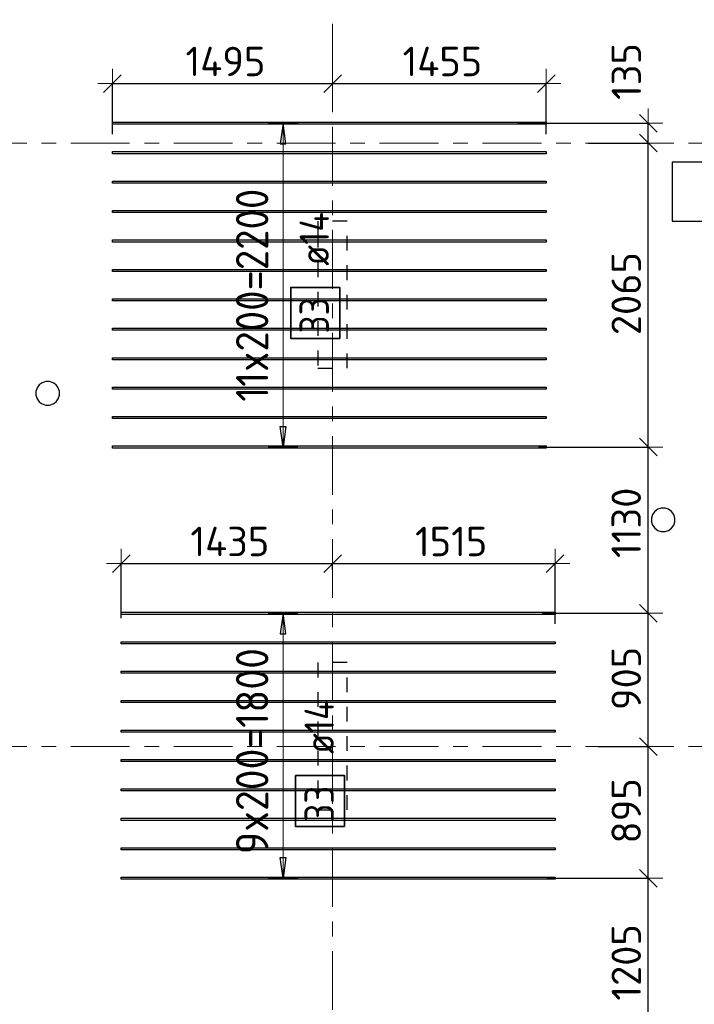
# Model space of a CAD drawing. Header units: metres. Extents: x -38 to 97, y -15 to 21.
# Tile 32 of 89: x 34.82 to 39.41, y 1.55 to 8.24. Entities that reach past the tile are written whole.
import ezdxf

# ---------------------------------------------------------------- set-up
doc = ezdxf.new("R2010")
doc.units = ezdxf.units.M
doc.header["$PDMODE"] = 65
for name, pattern in [('______11', [0.5, 0.4, -0.05, 0, -0.05]), ('______2', [0.0405, 0.03, -0.0105]), ('______5', [1.1, 0.8, -0.1, 0.1, -0.1])]:
    doc.linetypes.add(name, pattern=pattern)
for name, color, linetype, lineweight in [('XR$2$Осевая линия (1)', 7, '______5', 13), ('XR$4$Перекрытие (1)', 7, 'Continuous', 35), ('XR$4$Размерная линия (1)', 7, 'Continuous', 13)]:
    doc.layers.add(name, color=color, linetype=linetype, lineweight=lineweight)
doc.layers.add('XR$4$Арм.стержн.Доп. Арм верхн.зоны Х', color=7, linetype='Continuous', lineweight=35, true_color=0x8c8cff)
doc.layers.add('XR$5$Стена_ бетон несущ.', color=7, linetype='Continuous', lineweight=70, true_color=0xb4b496)
doc.styles.add('ISOCPEUR', font='txt')
doc.dimstyles.new('DIMSTYLE_3', dxfattribs={"dimtxt": 0.2, "dimasz": 0.2, "dimexe": 0, "dimexo": 0, "dimgap": 0.1, "dimtad": 2, "dimdec": 0, "dimlfac": 1000, "dimrnd": 5, "dimzin": 12, "dimdsep": 46, "dimtxsty": 'ISOCPEUR', "dimblk1": 'ALL_ML_STRICH', "dimblk2": 'ALL_ML_STRICH', "dimsah": 1, "dimcen": 0, "dimclrd": 7, "dimclre": 256, "dimclrt": 7, "dimadec": 0, "dimazin": 0, "dimtfac": 1, "dimtdec": 0, "dimtix": 1, "dimtmove": 2, "dimatfit": 3, "dimfxl": 0, "dimtzin": 0, "dimlwd": 0, "dimlwe": -3, "dimarcsym": 0})
doc.dimstyles.new('DIMSTYLE_33', dxfattribs={"dimtxt": 0.2, "dimasz": 0.2, "dimexe": 0, "dimexo": 0, "dimgap": 0.1, "dimtad": 2, "dimdec": 0, "dimlfac": 1000, "dimrnd": 5, "dimzin": 12, "dimdsep": 46, "dimtxsty": 'ISOCPEUR', "dimblk1": 'ALL_ML_STRICH', "dimblk2": 'ALL_ML_STRICH', "dimsah": 1, "dimcen": 0, "dimclrd": 7, "dimclre": 256, "dimclrt": 7, "dimadec": 0, "dimazin": 0, "dimtfac": 1, "dimtdec": 0, "dimtix": 1, "dimtmove": 2, "dimatfit": 3, "dimfxl": 0, "dimtvp": 1.2, "dimtzin": 0, "dimlwd": 0, "dimlwe": -3, "dimarcsym": 0})

# ---------------------------------------------------------------- blocks, each defined once
blk = doc.blocks.new('ALL_ML_STRICH')
at = {"color": 0, "linetype": 'ByBlock', "lineweight": -2}
for p, q in [((0, -0.5), (0, 0.5)), ((-1, 0), (0.5, 0)), ((-0.3, -0.3), (0.3, 0.3))]:
    blk.add_line(p, q, dxfattribs=at)
blk = doc.blocks.new('*D377')
at = {"layer": 'DEFPOINTS', "color": 7, "linetype": 'Continuous', "lineweight": 13, "transparency": 33554687}
for p in [(38.3869, 2.4052), (38.3464, 1.2002), (39.0968, 1.2002)]:
    blk.add_point(p, dxfattribs=at)
at = {"layer": 'XR$4$Размерная линия (1)', "color": 9, "linetype": 'Continuous', "lineweight": -2, "true_color": 0xc7c7c7, "transparency": 33554687}
for p, q in [((38.4069, 2.4052), (39.0968, 2.4052)), ((38.3664, 1.2002), (39.0968, 1.2002))]:
    blk.add_line(p, q, dxfattribs=at)
at = {"layer": 'XR$4$Размерная линия (1)', "color": 7, "linetype": 'Continuous', "lineweight": -2, "transparency": 33554687}
blk.add_line((39.0968, 1.2002), (39.0968, 2.4052), dxfattribs=at)
at = {"layer": 'XR$4$Размерная линия (1)', "color": 7, "linetype": 'Continuous', "lineweight": 13, "transparency": 33554687, "xscale": 0.2, "yscale": 0.2, "zscale": 0.2}
for p, rotation in [((39.0968, 2.4052), 90), ((39.0968, 1.2002), 270)]:
    blk.add_blockref('ALL_ML_STRICH', p, dxfattribs=dict(at, rotation=rotation))
at = {"layer": 'XR$4$Размерная линия (1)', "color": 7, "linetype": 'Continuous', "lineweight": 13, "transparency": 33554687, "insert": (38.9468, 1.8327), "char_height": 0.2, "width": 0.8, "attachment_point": 5, "rotation": 90, "style": 'ISOCPEUR'}
blk.add_mtext('\\A1;{1205}', dxfattribs=at)
blk = doc.blocks.new('*D378')
at = {"layer": 'DEFPOINTS', "color": 7, "linetype": 'Continuous', "lineweight": 13, "transparency": 33554687}
for p in [(38.7356, 3.3), (38.3869, 2.4052), (39.0968, 2.4052)]:
    blk.add_point(p, dxfattribs=at)
at = {"layer": 'XR$4$Размерная линия (1)', "color": 9, "linetype": 'Continuous', "lineweight": -2, "true_color": 0xc7c7c7, "transparency": 33554687}
for p, q in [((38.7556, 3.3), (39.0968, 3.3)), ((38.4069, 2.4052), (39.0968, 2.4052))]:
    blk.add_line(p, q, dxfattribs=at)
at = {"layer": 'XR$4$Размерная линия (1)', "color": 7, "linetype": 'Continuous', "lineweight": -2, "transparency": 33554687}
blk.add_line((39.0968, 2.4052), (39.0968, 3.3), dxfattribs=at)
at = {"layer": 'XR$4$Размерная линия (1)', "color": 7, "linetype": 'Continuous', "lineweight": 13, "transparency": 33554687, "xscale": 0.2, "yscale": 0.2, "zscale": 0.2}
for p, rotation in [((39.0968, 3.3), 90), ((39.0968, 2.4052), 270)]:
    blk.add_blockref('ALL_ML_STRICH', p, dxfattribs=dict(at, rotation=rotation))
at = {"layer": 'XR$4$Размерная линия (1)', "color": 7, "linetype": 'Continuous', "lineweight": 13, "transparency": 33554687, "insert": (38.9468, 2.8626), "char_height": 0.2, "width": 0.6, "attachment_point": 5, "rotation": 90, "style": 'ISOCPEUR'}
blk.add_mtext('\\A1;{895}', dxfattribs=at)
blk = doc.blocks.new('*D379')
at = {"layer": 'DEFPOINTS', "color": 7, "linetype": 'Continuous', "lineweight": 13, "transparency": 33554687}
for p in [(38.3545, 4.2052), (38.7356, 3.3), (39.0968, 3.3)]:
    blk.add_point(p, dxfattribs=at)
at = {"layer": 'XR$4$Размерная линия (1)', "color": 9, "linetype": 'Continuous', "lineweight": -2, "true_color": 0xc7c7c7, "transparency": 33554687}
for p, q in [((38.3745, 4.2052), (39.0968, 4.2052)), ((38.7556, 3.3), (39.0968, 3.3))]:
    blk.add_line(p, q, dxfattribs=at)
at = {"layer": 'XR$4$Размерная линия (1)', "color": 7, "linetype": 'Continuous', "lineweight": -2, "transparency": 33554687}
blk.add_line((39.0968, 3.3), (39.0968, 4.2052), dxfattribs=at)
at = {"layer": 'XR$4$Размерная линия (1)', "color": 7, "linetype": 'Continuous', "lineweight": 13, "transparency": 33554687, "xscale": 0.2, "yscale": 0.2, "zscale": 0.2}
for p, rotation in [((39.0968, 4.2052), 90), ((39.0968, 3.3), 270)]:
    blk.add_blockref('ALL_ML_STRICH', p, dxfattribs=dict(at, rotation=rotation))
at = {"layer": 'XR$4$Размерная линия (1)', "color": 7, "linetype": 'Continuous', "lineweight": 13, "transparency": 33554687, "insert": (38.9468, 3.7626), "char_height": 0.2, "width": 0.6, "attachment_point": 5, "rotation": 90, "style": 'ISOCPEUR'}
blk.add_mtext('\\A1;{905}', dxfattribs=at)
blk = doc.blocks.new('*D380')
at = {"layer": 'DEFPOINTS', "color": 7, "linetype": 'Continuous', "lineweight": 13, "transparency": 33554687}
for p in [(38.3301, 5.3352), (38.3545, 4.2052), (39.0968, 4.2052)]:
    blk.add_point(p, dxfattribs=at)
at = {"layer": 'XR$4$Размерная линия (1)', "color": 9, "linetype": 'Continuous', "lineweight": -2, "true_color": 0xc7c7c7, "transparency": 33554687}
for p, q in [((38.3501, 5.3352), (39.0968, 5.3352)), ((38.3745, 4.2052), (39.0968, 4.2052))]:
    blk.add_line(p, q, dxfattribs=at)
at = {"layer": 'XR$4$Размерная линия (1)', "color": 7, "linetype": 'Continuous', "lineweight": -2, "transparency": 33554687}
blk.add_line((39.0968, 4.2052), (39.0968, 5.3352), dxfattribs=at)
at = {"layer": 'XR$4$Размерная линия (1)', "color": 7, "linetype": 'Continuous', "lineweight": 13, "transparency": 33554687, "xscale": 0.2, "yscale": 0.2, "zscale": 0.2}
for p, rotation in [((39.0968, 5.3352), 90), ((39.0968, 4.2052), 270)]:
    blk.add_blockref('ALL_ML_STRICH', p, dxfattribs=dict(at, rotation=rotation))
at = {"layer": 'XR$4$Размерная линия (1)', "color": 7, "linetype": 'Continuous', "lineweight": 13, "transparency": 33554687, "insert": (38.9468, 4.8202), "char_height": 0.2, "width": 0.8, "attachment_point": 5, "rotation": 90, "style": 'ISOCPEUR'}
blk.add_mtext('\\A1;{1130}', dxfattribs=at)
blk = doc.blocks.new('*D381')
at = {"layer": 'DEFPOINTS', "color": 7, "linetype": 'Continuous', "lineweight": 13, "transparency": 33554687}
for p in [(38.6708, 7.4), (38.3301, 5.3352), (39.0968, 5.3352)]:
    blk.add_point(p, dxfattribs=at)
at = {"layer": 'XR$4$Размерная линия (1)', "color": 9, "linetype": 'Continuous', "lineweight": -2, "true_color": 0xc7c7c7, "transparency": 33554687}
for p, q in [((38.6908, 7.4), (39.0968, 7.4)), ((38.3501, 5.3352), (39.0968, 5.3352))]:
    blk.add_line(p, q, dxfattribs=at)
at = {"layer": 'XR$4$Размерная линия (1)', "color": 7, "linetype": 'Continuous', "lineweight": -2, "transparency": 33554687}
blk.add_line((39.0968, 5.3352), (39.0968, 7.4), dxfattribs=at)
at = {"layer": 'XR$4$Размерная линия (1)', "color": 7, "linetype": 'Continuous', "lineweight": 13, "transparency": 33554687, "xscale": 0.2, "yscale": 0.2, "zscale": 0.2}
for p, rotation in [((39.0968, 7.4), 90), ((39.0968, 5.3352), 270)]:
    blk.add_blockref('ALL_ML_STRICH', p, dxfattribs=dict(at, rotation=rotation))
at = {"layer": 'XR$4$Размерная линия (1)', "color": 7, "linetype": 'Continuous', "lineweight": 13, "transparency": 33554687, "insert": (38.9468, 6.3776), "char_height": 0.2, "width": 0.8, "attachment_point": 5, "rotation": 90, "style": 'ISOCPEUR'}
blk.add_mtext('\\A1;{2065}', dxfattribs=at)
blk = doc.blocks.new('*D382')
at = {"layer": 'DEFPOINTS', "color": 7, "linetype": 'Continuous', "lineweight": 13, "transparency": 33554687}
for p in [(38.1923, 7.5352), (38.6708, 7.4), (39.0968, 7.4)]:
    blk.add_point(p, dxfattribs=at)
at = {"layer": 'XR$4$Размерная линия (1)', "color": 9, "linetype": 'Continuous', "lineweight": -2, "true_color": 0xc7c7c7, "transparency": 33554687}
for p, q in [((38.2123, 7.5352), (39.0968, 7.5352)), ((38.6908, 7.4), (39.0968, 7.4))]:
    blk.add_line(p, q, dxfattribs=at)
at = {"layer": 'XR$4$Размерная линия (1)', "color": 7, "linetype": 'Continuous', "lineweight": -2, "transparency": 33554687}
blk.add_line((39.0968, 7.4), (39.0968, 7.5352), dxfattribs=at)
at = {"layer": 'XR$4$Размерная линия (1)', "color": 7, "linetype": 'Continuous', "lineweight": 13, "transparency": 33554687, "xscale": 0.2, "yscale": 0.2, "zscale": 0.2}
for p, rotation in [((39.0968, 7.5352), 90), ((39.0968, 7.4), 270)]:
    blk.add_blockref('ALL_ML_STRICH', p, dxfattribs=dict(at, rotation=rotation))
at = {"layer": 'XR$4$Размерная линия (1)', "color": 7, "linetype": 'Continuous', "lineweight": 13, "transparency": 33554687, "insert": (38.9474, 7.8868), "char_height": 0.2, "width": 0.6, "attachment_point": 5, "rotation": 90, "style": 'ISOCPEUR'}
blk.add_mtext('\\A1;{135}', dxfattribs=at)
blk = doc.blocks.new('*D408')
at = {"layer": 'DEFPOINTS', "color": 7, "linetype": 'Continuous', "lineweight": 13, "transparency": 33554687}
for p in [(35.5129, 4.5434), (36.95, 4.4807), (35.5129, 4.1512)]:
    blk.add_point(p, dxfattribs=at)
at = {"layer": 'XR$4$Размерная линия (1)', "color": 9, "linetype": 'Continuous', "lineweight": -2, "true_color": 0xc7c7c7, "transparency": 33554687}
for p, q in [((35.5129, 4.1712), (35.5129, 4.5434)), ((36.95, 4.5007), (36.95, 4.5434))]:
    blk.add_line(p, q, dxfattribs=at)
at = {"layer": 'XR$4$Размерная линия (1)', "color": 7, "linetype": 'Continuous', "lineweight": -2, "transparency": 33554687}
blk.add_line((35.5129, 4.5434), (36.95, 4.5434), dxfattribs=at)
at = {"layer": 'XR$4$Размерная линия (1)', "color": 7, "linetype": 'Continuous', "lineweight": 13, "transparency": 33554687, "xscale": 0.2, "yscale": 0.2, "zscale": 0.2, "rotation": 180}
blk.add_blockref('ALL_ML_STRICH', (35.5129, 4.5434), dxfattribs=at)
at = {"layer": 'XR$4$Размерная линия (1)', "color": 7, "linetype": 'Continuous', "lineweight": 13, "transparency": 33554687, "xscale": 0.2, "yscale": 0.2, "zscale": 0.2}
blk.add_blockref('ALL_ML_STRICH', (36.95, 4.5434), dxfattribs=at)
at = {"layer": 'XR$4$Размерная линия (1)', "color": 7, "linetype": 'Continuous', "lineweight": 13, "transparency": 33554687, "insert": (36.2514, 4.6934), "char_height": 0.2, "width": 0.8, "attachment_point": 5, "style": 'ISOCPEUR'}
blk.add_mtext('\\A1;{1435}', dxfattribs=at)
blk = doc.blocks.new('*D409')
at = {"layer": 'DEFPOINTS', "color": 7, "linetype": 'Continuous', "lineweight": 13, "transparency": 33554687}
for p in [(36.95, 4.5434), (36.95, 4.4807), (38.4629, 4.1132)]:
    blk.add_point(p, dxfattribs=at)
at = {"layer": 'XR$4$Размерная линия (1)', "color": 9, "linetype": 'Continuous', "lineweight": -2, "true_color": 0xc7c7c7, "transparency": 33554687}
for p, q in [((36.95, 4.5007), (36.95, 4.5434)), ((38.4629, 4.1332), (38.4629, 4.5434))]:
    blk.add_line(p, q, dxfattribs=at)
at = {"layer": 'XR$4$Размерная линия (1)', "color": 7, "linetype": 'Continuous', "lineweight": -2, "transparency": 33554687}
blk.add_line((36.95, 4.5434), (38.4629, 4.5434), dxfattribs=at)
at = {"layer": 'XR$4$Размерная линия (1)', "color": 7, "linetype": 'Continuous', "lineweight": 13, "transparency": 33554687, "xscale": 0.2, "yscale": 0.2, "zscale": 0.2, "rotation": 180}
blk.add_blockref('ALL_ML_STRICH', (36.95, 4.5434), dxfattribs=at)
at = {"layer": 'XR$4$Размерная линия (1)', "color": 7, "linetype": 'Continuous', "lineweight": 13, "transparency": 33554687, "xscale": 0.2, "yscale": 0.2, "zscale": 0.2}
blk.add_blockref('ALL_ML_STRICH', (38.4629, 4.5434), dxfattribs=at)
at = {"layer": 'XR$4$Размерная линия (1)', "color": 7, "linetype": 'Continuous', "lineweight": 13, "transparency": 33554687, "insert": (37.7564, 4.6934), "char_height": 0.2, "width": 0.8, "attachment_point": 5, "style": 'ISOCPEUR'}
blk.add_mtext('\\A1;{1515}', dxfattribs=at)
blk = doc.blocks.new('*D410')
at = {"layer": 'DEFPOINTS', "color": 7, "linetype": 'Continuous', "lineweight": 13, "transparency": 33554687}
for p in [(35.4529, 7.8052), (36.95, 7.8052), (35.4529, 7.4402)]:
    blk.add_point(p, dxfattribs=at)
at = {"layer": 'XR$4$Размерная линия (1)', "color": 9, "linetype": 'Continuous', "lineweight": -2, "true_color": 0xc7c7c7, "transparency": 33554687}
for p, q in [((35.4529, 7.4602), (35.4529, 7.8052)), ((36.95, 7.8052), (36.95, 7.8052))]:
    blk.add_line(p, q, dxfattribs=at)
at = {"layer": 'XR$4$Размерная линия (1)', "color": 7, "linetype": 'Continuous', "lineweight": -2, "transparency": 33554687}
blk.add_line((35.4529, 7.8052), (36.95, 7.8052), dxfattribs=at)
at = {"layer": 'XR$4$Размерная линия (1)', "color": 7, "linetype": 'Continuous', "lineweight": 13, "transparency": 33554687, "xscale": 0.2, "yscale": 0.2, "zscale": 0.2, "rotation": 180}
blk.add_blockref('ALL_ML_STRICH', (35.4529, 7.8052), dxfattribs=at)
at = {"layer": 'XR$4$Размерная линия (1)', "color": 7, "linetype": 'Continuous', "lineweight": 13, "transparency": 33554687, "xscale": 0.2, "yscale": 0.2, "zscale": 0.2}
blk.add_blockref('ALL_ML_STRICH', (36.95, 7.8052), dxfattribs=at)
at = {"layer": 'XR$4$Размерная линия (1)', "color": 7, "linetype": 'Continuous', "lineweight": 13, "transparency": 33554687, "insert": (36.2214, 7.9552), "char_height": 0.2, "width": 0.8, "attachment_point": 5, "style": 'ISOCPEUR'}
blk.add_mtext('\\A1;{1495}', dxfattribs=at)
blk = doc.blocks.new('*D411')
at = {"layer": 'DEFPOINTS', "color": 7, "linetype": 'Continuous', "lineweight": 13, "transparency": 33554687}
for p in [(36.95, 7.8052), (36.95, 7.8052), (38.4029, 7.4402)]:
    blk.add_point(p, dxfattribs=at)
at = {"layer": 'XR$4$Размерная линия (1)', "color": 9, "linetype": 'Continuous', "lineweight": -2, "true_color": 0xc7c7c7, "transparency": 33554687}
for p, q in [((36.95, 7.8052), (36.95, 7.8052)), ((38.4029, 7.4602), (38.4029, 7.8052))]:
    blk.add_line(p, q, dxfattribs=at)
at = {"layer": 'XR$4$Размерная линия (1)', "color": 7, "linetype": 'Continuous', "lineweight": -2, "transparency": 33554687}
blk.add_line((36.95, 7.8052), (38.4029, 7.8052), dxfattribs=at)
at = {"layer": 'XR$4$Размерная линия (1)', "color": 7, "linetype": 'Continuous', "lineweight": 13, "transparency": 33554687, "xscale": 0.2, "yscale": 0.2, "zscale": 0.2, "rotation": 180}
blk.add_blockref('ALL_ML_STRICH', (36.95, 7.8052), dxfattribs=at)
at = {"layer": 'XR$4$Размерная линия (1)', "color": 7, "linetype": 'Continuous', "lineweight": 13, "transparency": 33554687, "xscale": 0.2, "yscale": 0.2, "zscale": 0.2}
blk.add_blockref('ALL_ML_STRICH', (38.4029, 7.8052), dxfattribs=at)
at = {"layer": 'XR$4$Размерная линия (1)', "color": 7, "linetype": 'Continuous', "lineweight": 13, "transparency": 33554687, "insert": (37.6964, 7.9552), "char_height": 0.2, "width": 0.8, "attachment_point": 5, "style": 'ISOCPEUR'}
blk.add_mtext('\\A1;{1455}', dxfattribs=at)

msp = doc.modelspace()

# ---------------------------------------------------------------- linework, layer by layer
at = {"layer": 'XR$2$Осевая линия (1)', "color": 253, "linetype": '______11', "lineweight": 13, "true_color": 0xa0a0a0, "transparency": 33554687}
for p, q in [((36.95, -3.39), (36.95, 8.76)), ((-2.63, 7.4), (62.6, 7.4)), ((-2.63, 3.3), (62.6, 3.3))]:
    msp.add_line(p, q, dxfattribs=at)
at = {"layer": 'XR$4$Арм.стержн.Доп. Арм верхн.зоны Х', "color": 253, "linetype": 'Continuous', "lineweight": -3, "true_color": 0xa0a0a0, "transparency": 33554687}
for p, q in [((36.613, 7.5352), (36.513, 7.5352)), ((36.613, 7.5352), (36.713, 7.5352)), ((36.613, 5.3352), (36.513, 5.3352)), ((36.613, 5.3352), (36.713, 5.3352)), ((36.613, 4.2052), (36.513, 4.2052)), ((36.613, 4.2052), (36.713, 4.2052)), ((36.613, 2.4052), (36.513, 2.4052)), ((36.613, 2.4052), (36.713, 2.4052))]:
    msp.add_line(p, q, dxfattribs=at)
at = {"layer": 'XR$4$Арм.стержн.Доп. Арм верхн.зоны Х', "color": 7, "linetype": 'Continuous', "lineweight": 25, "transparency": 33554687}
for p, q in [((36.613, 7.5352), (36.593, 7.3952)), ((36.633, 7.3952), (36.613, 7.5352)), ((36.593, 7.3952), (36.633, 7.3952)), ((36.613, 5.3352), (36.593, 5.4752)), ((36.593, 5.4752), (36.633, 5.4752)), ((36.633, 5.4752), (36.613, 5.3352)), ((36.613, 4.2052), (36.593, 4.0652)), ((36.633, 4.0652), (36.613, 4.2052)), ((36.593, 4.0652), (36.633, 4.0652)), ((36.613, 2.4052), (36.593, 2.5452)), ((36.593, 2.5452), (36.633, 2.5452)), ((36.633, 2.5452), (36.613, 2.4052))]:
    msp.add_line(p, q, dxfattribs=at)
at = {"layer": 'XR$4$Арм.стержн.Доп. Арм верхн.зоны Х', "color": 7, "linetype": 'Continuous', "lineweight": 13, "transparency": 33554687}
for p, q in [((36.613, 7.5352), (36.613, 7.5352)), ((36.613, 5.3352), (36.613, 7.5352)), ((36.613, 5.3352), (36.613, 5.3352)), ((36.613, 4.2052), (36.613, 4.2052)), ((36.613, 2.4052), (36.613, 4.2052)), ((36.613, 2.4052), (36.613, 2.4052))]:
    msp.add_line(p, q, dxfattribs=at)
at = {"layer": 'XR$4$Арм.стержн.Доп. Арм верхн.зоны Х', "color": 7, "linetype": 'Continuous', "lineweight": 25, "transparency": 33554687}
for points in [[(38.4029, 7.5282), (35.4529, 7.5282), (35.4529, 7.5422), (38.4029, 7.5422), (38.4029, 7.5282)], [(38.4029, 7.3282), (35.4529, 7.3282), (35.4529, 7.3422), (38.4029, 7.3422), (38.4029, 7.3282)], [(38.4029, 7.1282), (35.4529, 7.1282), (35.4529, 7.1422), (38.4029, 7.1422), (38.4029, 7.1282)], [(38.4029, 6.9282), (35.4529, 6.9282), (35.4529, 6.9422), (38.4029, 6.9422), (38.4029, 6.9282)], [(38.4029, 6.7282), (35.4529, 6.7282), (35.4529, 6.7422), (38.4029, 6.7422), (38.4029, 6.7282)], [(38.4029, 6.5282), (35.4529, 6.5282), (35.4529, 6.5422), (38.4029, 6.5422), (38.4029, 6.5282)], [(38.4029, 6.3282), (35.4529, 6.3282), (35.4529, 6.3422), (38.4029, 6.3422), (38.4029, 6.3282)], [(38.4029, 6.1282), (35.4529, 6.1282), (35.4529, 6.1422), (38.4029, 6.1422), (38.4029, 6.1282)], [(38.4029, 5.9282), (35.4529, 5.9282), (35.4529, 5.9422), (38.4029, 5.9422), (38.4029, 5.9282)], [(38.4029, 5.7282), (35.4529, 5.7282), (35.4529, 5.7422), (38.4029, 5.7422), (38.4029, 5.7282)], [(38.4029, 5.5282), (35.4529, 5.5282), (35.4529, 5.5422), (38.4029, 5.5422), (38.4029, 5.5282)], [(38.4029, 5.3282), (35.4529, 5.3282), (35.4529, 5.3422), (38.4029, 5.3422), (38.4029, 5.3282)], [(38.4629, 4.1982), (35.5129, 4.1982), (35.5129, 4.2122), (38.4629, 4.2122), (38.4629, 4.1982)], [(38.4629, 3.9982), (35.5129, 3.9982), (35.5129, 4.0122), (38.4629, 4.0122), (38.4629, 3.9982)], [(38.4629, 3.7982), (35.5129, 3.7982), (35.5129, 3.8122), (38.4629, 3.8122), (38.4629, 3.7982)], [(38.4629, 3.5982), (35.5129, 3.5982), (35.5129, 3.6122), (38.4629, 3.6122), (38.4629, 3.5982)], [(38.4629, 3.3982), (35.5129, 3.3982), (35.5129, 3.4122), (38.4629, 3.4122), (38.4629, 3.3982)], [(38.4629, 3.1982), (35.5129, 3.1982), (35.5129, 3.2122), (38.4629, 3.2122), (38.4629, 3.1982)], [(38.4629, 2.9982), (35.5129, 2.9982), (35.5129, 3.0122), (38.4629, 3.0122), (38.4629, 2.9982)], [(38.4629, 2.7982), (35.5129, 2.7982), (35.5129, 2.8122), (38.4629, 2.8122), (38.4629, 2.7982)], [(38.4629, 2.5982), (35.5129, 2.5982), (35.5129, 2.6122), (38.4629, 2.6122), (38.4629, 2.5982)], [(38.4629, 2.3982), (35.5129, 2.3982), (35.5129, 2.4122), (38.4629, 2.4122), (38.4629, 2.3982)]]:
    msp.add_lwpolyline(points, dxfattribs=at)
at = {"layer": 'XR$4$Арм.стержн.Доп. Арм верхн.зоны Х', "color": 7, "linetype": 'Continuous', "lineweight": 35, "transparency": 33554687}
for points in [[(36.9986, 6.0736), (36.9986, 6.4202), (36.6652, 6.4202), (36.6652, 6.0736), (36.9986, 6.0736)], [(37.0321, 2.7554), (37.0321, 3.1021), (36.6988, 3.1021), (36.6988, 2.7554), (37.0321, 2.7554)]]:
    msp.add_lwpolyline(points, dxfattribs=at)
at = {"layer": 'XR$4$Перекрытие (1)', "color": 7, "linetype": 'Continuous', "lineweight": 25, "transparency": 33554687}
for p, q in [((39.26, 7.2702), (39.26, 6.8702)), ((40.83, 7.2702), (39.26, 7.2702)), ((39.26, 6.8702), (40.83, 6.8702)), ((34.9551, 5.7573), (34.9403, 5.7369)), ((34.9755, 5.7721), (34.9551, 5.7573)), ((34.9995, 5.7799), (34.9755, 5.7721)), ((35.0248, 5.7799), (34.9995, 5.7799)), ((35.0488, 5.7721), (35.0248, 5.7799)), ((35.0692, 5.7573), (35.0488, 5.7721)), ((35.084, 5.7369), (35.0692, 5.7573)), ((34.9403, 5.7369), (34.9325, 5.7129)), ((34.9325, 5.7129), (34.9325, 5.6876)), ((34.9325, 5.6876), (34.9403, 5.6636)), ((35.0918, 5.7129), (35.084, 5.7369)), ((35.084, 5.6636), (35.0918, 5.6876)), ((35.0918, 5.6876), (35.0918, 5.7129)), ((34.9403, 5.6636), (34.9551, 5.6432)), ((34.9551, 5.6432), (34.9755, 5.6284)), ((34.9755, 5.6284), (34.9995, 5.6206)), ((34.9995, 5.6206), (35.0248, 5.6206)), ((35.0248, 5.6206), (35.0488, 5.6284)), ((35.0488, 5.6284), (35.0692, 5.6432)), ((35.0692, 5.6432), (35.084, 5.6636)), ((39.141, 4.897), (39.1262, 4.8766)), ((39.1614, 4.9118), (39.141, 4.897)), ((39.1854, 4.9196), (39.1614, 4.9118)), ((39.2106, 4.9196), (39.1854, 4.9196)), ((39.2346, 4.9118), (39.2106, 4.9196)), ((39.2551, 4.897), (39.2346, 4.9118)), ((39.2699, 4.8766), (39.2551, 4.897)), ((39.1262, 4.8766), (39.1184, 4.8526)), ((39.1184, 4.8526), (39.1184, 4.8273)), ((39.1184, 4.8273), (39.1262, 4.8033)), ((39.2777, 4.8526), (39.2699, 4.8766)), ((39.2699, 4.8033), (39.2777, 4.8273)), ((39.2777, 4.8273), (39.2777, 4.8526)), ((39.1262, 4.8033), (39.141, 4.7829)), ((39.141, 4.7829), (39.1614, 4.7681)), ((39.1614, 4.7681), (39.1854, 4.7603)), ((39.1854, 4.7603), (39.2106, 4.7603)), ((39.2106, 4.7603), (39.2346, 4.7681)), ((39.2346, 4.7681), (39.2551, 4.7829)), ((39.2551, 4.7829), (39.2699, 4.8033))]:
    msp.add_line(p, q, dxfattribs=at)
at = {"layer": 'XR$5$Стена_ бетон несущ.', "color": 253, "linetype": '______2', "lineweight": -3, "true_color": 0xa0a0a0, "transparency": 33554687}
for p, q in [((37.05, 6.87), (36.85, 6.87)), ((36.85, 6.87), (36.85, 6.79)), ((37.05, 5.87), (37.05, 6.87)), ((36.85, 6.79), (36.85, 5.87)), ((36.85, 5.87), (37.05, 5.87)), ((37.05, 3.87), (36.85, 3.87)), ((36.85, 3.87), (36.85, 2.87)), ((37.05, 2.87), (37.05, 3.87)), ((36.85, 2.87), (37.05, 2.87))]:
    msp.add_line(p, q, dxfattribs=at)

# ---------------------------------------------------------------- texts
at = {"layer": 'XR$4$Арм.стержн.Доп. Арм верхн.зоны Х', "color": 7, "linetype": 'Continuous', "lineweight": 13, "transparency": 33554687, "char_height": 0.22, "attachment_point": 7, "rotation": 90, "style": 'ISOCPEUR'}
for s, insert, width in [('\\W0.92;11x200=2200', (36.513, 5.6432), 1.706474), ('\\W0.94;9x200=1800', (36.513, 2.5682), 1.59871)]:
    msp.add_mtext(s, dxfattribs=dict(at, insert=insert, width=width))
at = {"layer": 'XR$4$Арм.стержн.Доп. Арм верхн.зоны Х', "color": 7, "linetype": 'Continuous', "lineweight": 25, "transparency": 33554687, "char_height": 0.2, "attachment_point": 7, "rotation": 90, "style": 'ISOCPEUR'}
for s, insert, width in [('\\W0.89; ø14 ', (36.9252, 6.4536), 0.769432), ('\\W0.87;33', (36.9252, 6.1069), 0.367208), ('\\W0.89; ø14 ', (36.9588, 3.1354), 0.769432), ('\\W0.87;33', (36.9588, 2.7888), 0.367208)]:
    msp.add_mtext(s, dxfattribs=dict(at, insert=insert, width=width))

# ---------------------------------------------------------------- dimensions: what is measured, and where the dimension line sits
at = {"layer": 'XR$4$Размерная линия (1)', "color": 7, "linetype": 'Continuous', "lineweight": 13, "transparency": 33554687}
for base, p1, p2, dimstyle, picture, middle in [((39.0968, 7.5352), (38.6908, 7.4), (38.2123, 7.5352), 'DIMSTYLE_33', '*D382', (38.9474, 7.8868)), ((39.0968, 7.4), (38.3501, 5.3352), (38.6908, 7.4), 'DIMSTYLE_3', '*D381', (38.9468, 6.3776)), ((39.0968, 5.3352), (38.3745, 4.2052), (38.3501, 5.3352), 'DIMSTYLE_3', '*D380', (38.9468, 4.8202)), ((39.0968, 4.2052), (38.7556, 3.3), (38.3745, 4.2052), 'DIMSTYLE_3', '*D379', (38.9468, 3.7626)), ((39.0968, 3.3), (38.4069, 2.4052), (38.7556, 3.3), 'DIMSTYLE_3', '*D378', (38.9468, 2.8626)), ((39.0968, 2.4052), (38.3664, 1.2002), (38.4069, 2.4052), 'DIMSTYLE_3', '*D377', (38.9468, 1.8327))]:
    dim = msp.add_linear_dim(base=base, p1=p1, p2=p2, angle=90, dimstyle=dimstyle, override={"dimpost": '<>', "dimclrd": 7, "dimclre": 9, "dimclrt": 7, "dimlwd": 0, "dimlwe": 65533}, dxfattribs=at)
    dim.commit()
    dim.dimension.update_dxf_attribs({"geometry": picture, "text_midpoint": middle, "dimtype": 160})
for base, p1, p2, picture, middle in [((36.95, 7.8052), (35.4529, 7.4602), (36.95, 7.8052), '*D410', (36.2214, 7.9552)), ((38.4029, 7.8052), (36.95, 7.8052), (38.4029, 7.4602), '*D411', (37.6964, 7.9552)), ((36.95, 4.5434), (35.5129, 4.1712), (36.95, 4.5007), '*D408', (36.2514, 4.6934)), ((38.4629, 4.5434), (36.95, 4.5007), (38.4629, 4.1332), '*D409', (37.7564, 4.6934))]:
    dim = msp.add_linear_dim(base=base, p1=p1, p2=p2, dimstyle='DIMSTYLE_3', override={"dimpost": '<>', "dimclrd": 7, "dimclre": 9, "dimclrt": 7, "dimlwd": 0, "dimlwe": 65533}, dxfattribs=at)
    dim.commit()
    dim.dimension.update_dxf_attribs({"geometry": picture, "text_midpoint": middle, "dimtype": 160})

doc.saveas('drawing.dxf')
